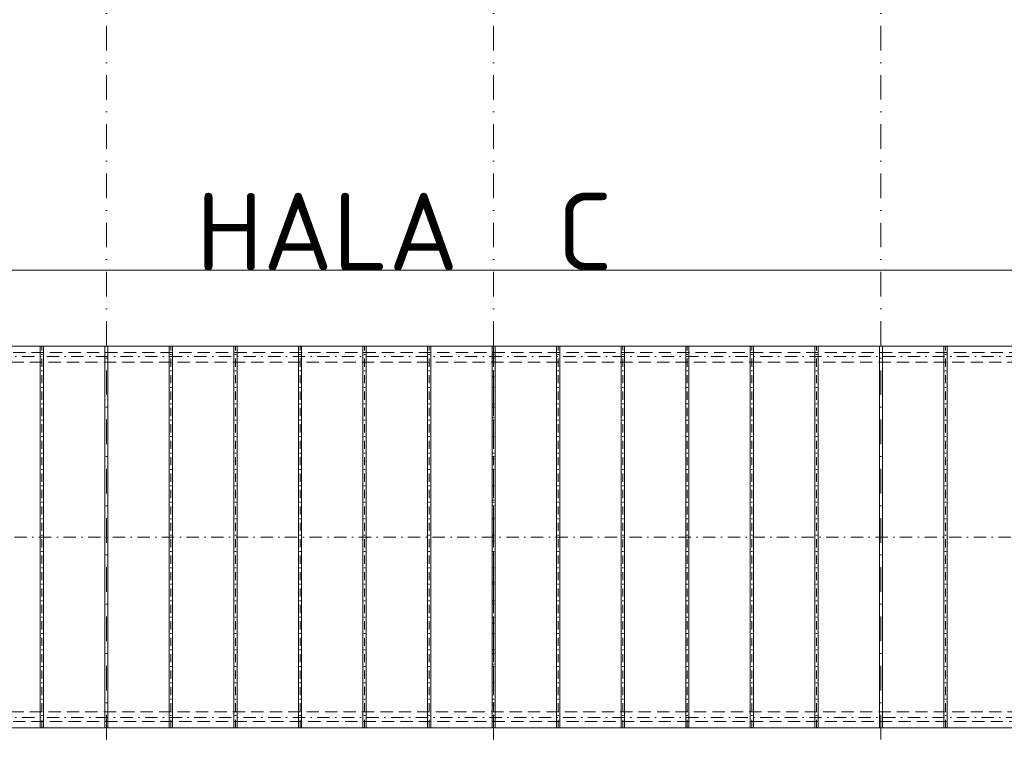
# Model space of a CAD drawing. Header units: millimetres. Extents: x -916886 to 3713765, y -2985421 to 1675785.
# Tile 109 of 256: x 28658 to 43911, y 201138 to 212309. Entities that reach past the tile are written whole.
import ezdxf

# ---------------------------------------------------------------- set-up
doc = ezdxf.new("R2010")
doc.units = ezdxf.units.MM
for name, pattern in [('CENTERX2', [101.6, 63.5, -12.7, 12.7, -12.7]), ('DASHDOT', [25.4, 12.7, -6.35, 0, -6.35]), ('ČÁRKOVANÁ', [19.05, 12.7, -6.35])]:
    doc.linetypes.add(name, pattern=pattern)
doc.layers.get('Defpoints').update_dxf_attribs({"color": 8})
for name, color, linetype, lineweight in [('A99_N_kce-pohl', 1, 'Continuous', 9), ('A99_N_koty-200', 5, 'Continuous', 5), ('A99_N_koty-200 @ 200', 5, 'Continuous', 5), ('A99_N_koty-200 @ 50 (2)', 5, 'Continuous', 5), ('A99_N_txt-popis-200', 240, 'Continuous', 5), ('A99_S_osy', 1, 'CENTERX2', 5)]:
    doc.layers.add(name, color=color, linetype=linetype, lineweight=lineweight)
doc.styles.add('A99_kota', font='isocpeur.ttf', dxfattribs={"height": 2})
doc.styles.add('ad_popis 100', font='isocpeur.ttf', dxfattribs={"height": 200})
doc.dimstyles.new('A99_kota_200 new', dxfattribs={"dimscale": 200, "dimtxt": 2, "dimasz": 1.2, "dimexe": 0.5, "dimexo": 1.5, "dimgap": 0.5, "dimtad": 1, "dimdec": 0, "dimzin": 3, "dimdsep": 46, "dimtxsty": 'A99_kota', "dimblk": 'ARCHTICK', "dimcen": 2.5, "dimazin": 2, "dimtfac": 0.75, "dimtdec": 0, "dimtix": 1, "dimtmove": 2, "dimatfit": 0, "dimfxl": 0, "dimtolj": 1, "dimtzin": 0, "dimlwd": 5, "dimlwe": 5, "dimarcsym": 0})

# ---------------------------------------------------------------- blocks, each defined once
blk = doc.blocks.new('_ArchTick')
at = {"color": 0, "linetype": 'ByBlock', "const_width": 0.15}
blk.add_lwpolyline([(-0.5, -0.5), (0.5, 0.5)], dxfattribs=at)
blk = doc.blocks.new('*D4107')
at = {"layer": 'A99_N_koty-200', "color": 0, "linetype": 'Continuous', "lineweight": 5, "transparency": 16777216}
for p, q in [((11960, 207630), (11960, 208530)), ((78000, 207630), (78000, 208530)), ((11960, 208430), (78000, 208430))]:
    blk.add_line(p, q, dxfattribs=at)
at = {"layer": 'Defpoints', "color": 0, "linetype": 'Continuous', "lineweight": 0, "transparency": 16777216}
for p in [(78000, 208430), (11960, 207255), (78000, 207255)]:
    blk.add_point(p, dxfattribs=at)
at = {"layer": 'A99_N_koty-200', "color": 0, "linetype": 'Continuous', "lineweight": 5, "transparency": 16777216, "xscale": 240, "yscale": 240, "zscale": 240, "rotation": 180}
blk.add_blockref('_ArchTick', (11960, 208430), dxfattribs=at)
at = {"layer": 'A99_N_koty-200', "color": 0, "linetype": 'Continuous', "lineweight": 5, "transparency": 16777216, "xscale": 240, "yscale": 240, "zscale": 240}
blk.add_blockref('_ArchTick', (78000, 208430), dxfattribs=at)
at = {"layer": 'A99_N_koty-200', "color": 0, "linetype": 'Continuous', "transparency": 16777216, "insert": (44980, 208730), "char_height": 400, "attachment_point": 5, "style": 'A99_kota'}
blk.add_mtext('\\A1;66040', dxfattribs=at)
blk = doc.blocks.new('*D4108')
at = {"layer": 'A99_N_koty-200', "color": 0, "linetype": 'Continuous', "lineweight": 5, "transparency": 16777216}
for p, q in [((11960, 208230), (11960, 208455)), ((11960, 208430), (78000, 208430)), ((78000, 208230), (78000, 208455))]:
    blk.add_line(p, q, dxfattribs=at)
at = {"layer": 'Defpoints', "color": 0, "linetype": 'Continuous', "lineweight": 0, "transparency": 16777216}
for p in [(78000, 208430), (11960, 207255), (78000, 207255)]:
    blk.add_point(p, dxfattribs=at)
at = {"layer": 'A99_N_koty-200', "color": 0, "linetype": 'Continuous', "lineweight": 5, "transparency": 16777216, "xscale": 60, "yscale": 60, "zscale": 60, "rotation": 180}
blk.add_blockref('_ArchTick', (11960, 208430), dxfattribs=at)
at = {"layer": 'A99_N_koty-200', "color": 0, "linetype": 'Continuous', "lineweight": 5, "transparency": 16777216, "xscale": 60, "yscale": 60, "zscale": 60}
blk.add_blockref('_ArchTick', (78000, 208430), dxfattribs=at)
at = {"layer": 'A99_N_koty-200', "color": 0, "linetype": 'Continuous', "transparency": 16777216, "insert": (44980, 208505), "char_height": 100, "attachment_point": 5, "style": 'A99_kota'}
blk.add_mtext('\\A1;66040', dxfattribs=at)
blk = doc.blocks.new('*U5076')
at = {"layer": 'A99_N_koty-200 @ 200', "linetype": 'Continuous'}
dim = blk.add_linear_dim(base=(78000, 208430), p1=(11960, 207255), p2=(78000, 207255), dimstyle='A99_kota_200 new', override={"dimscale": 200, "dimtix": 1, "dimtofl": 1, "dimtmove": 2, "dimatfit": 0}, dxfattribs=at)
dim.commit()
dim.dimension.update_dxf_attribs({"geometry": '*D4107', "text_midpoint": (44980, 208730)})
at = {"layer": 'A99_N_koty-200 @ 50 (2)', "linetype": 'Continuous'}
dim = blk.add_linear_dim(base=(78000, 208430), p1=(11960, 207255), p2=(78000, 207255), dimstyle='A99_kota_200 new', override={"dimscale": 50, "dimtix": 1, "dimtofl": 1, "dimtmove": 2, "dimatfit": 0}, dxfattribs=at)
dim.commit()
dim.dimension.update_dxf_attribs({"geometry": '*D4108', "text_midpoint": (44980, 208505)})

msp = doc.modelspace()

# ---------------------------------------------------------------- linework, layer by layer
at = {"layer": 'A99_N_kce-pohl', "linetype": 'Continuous', "lineweight": 9}
for p, q in [((28975, 201345), (28975, 207255)), ((29025, 201345), (29025, 207255)), ((29975, 201345), (29975, 207255)), ((30025, 201345), (30025, 207255)), ((30975, 201345), (30975, 207255)), ((31025, 201345), (31025, 207255)), ((31975, 201345), (31975, 207255)), ((32025, 201345), (32025, 207255)), ((32975, 201345), (32975, 207255)), ((33025, 201345), (33025, 207255)), ((33975, 201345), (33975, 207255)), ((34025, 201345), (34025, 207255)), ((34975, 201345), (34975, 207255)), ((35025, 201345), (35025, 207255)), ((35975, 201345), (35975, 207255)), ((36025, 201345), (36025, 207255)), ((36975, 201345), (36975, 207255)), ((37025, 201345), (37025, 207255)), ((37975, 201345), (37975, 207255)), ((38025, 201345), (38025, 207255)), ((38975, 201345), (38975, 207255)), ((39025, 201345), (39025, 207255)), ((39975, 201345), (39975, 207255)), ((40025, 201345), (40025, 207255)), ((40975, 201345), (40975, 207255)), ((41025, 201345), (41025, 207255)), ((41975, 201345), (41975, 207255)), ((42025, 201345), (42025, 207255)), ((42975, 201345), (42975, 207255)), ((43025, 201345), (43025, 207255))]:
    msp.add_line(p, q, dxfattribs=at)
at = {"layer": 'A99_N_kce-pohl', "linetype": 'ČÁRKOVANÁ', "lineweight": 9, "ltscale": 15}
for points in [[(144760, 207155), (11790, 207155)], [(144450, 207005.3), (12100, 207005.3)], [(144450, 201594.7), (12100, 201594.7)], [(144760, 201445), (11790, 201445)]]:
    msp.add_lwpolyline(points, dxfattribs=at)
at = {"layer": 'A99_N_kce-pohl', "linetype": 'Continuous', "lineweight": 9}
msp.add_lwpolyline([(11930, 207255), (144620, 207255), (144620, 201345), (11930, 201345)], close=True, dxfattribs=at)
for points in [[(28975, 204675), (28975, 204495)], [(29025, 204675), (29025, 204495)], [(29975, 204675), (29975, 204495)], [(30025, 204675), (30025, 204495)], [(30975, 204675), (30975, 204495)], [(31025, 204675), (31025, 204495)], [(31975, 204675), (31975, 204495)], [(32025, 204675), (32025, 204495)], [(32975, 204675), (32975, 204495)], [(33025, 204675), (33025, 204495)], [(33975, 204675), (33975, 204495)], [(34025, 204675), (34025, 204495)], [(34975, 204675), (34975, 204495)], [(35025, 204675), (35025, 204495)], [(35975, 204675), (35975, 204495)], [(36025, 204675), (36025, 204495)], [(36975, 204675), (36975, 204495)], [(37025, 204675), (37025, 204495)], [(37975, 204675), (37975, 204495)], [(38025, 204675), (38025, 204495)], [(38975, 204675), (38975, 204495)], [(39025, 204675), (39025, 204495)], [(39975, 204675), (39975, 204495)], [(40025, 204675), (40025, 204495)], [(40975, 204675), (40975, 204495)], [(41025, 204675), (41025, 204495)], [(41975, 204675), (41975, 204495)], [(42025, 204675), (42025, 204495)], [(42975, 204675), (42975, 204495)], [(43025, 204675), (43025, 204495)]]:
    msp.add_lwpolyline(points, dxfattribs=at)
at = {"layer": 'A99_S_osy', "linetype": 'DASHDOT', "lineweight": 5, "ltscale": 10}
for p, q in [((29000, 201345), (29000, 207255)), ((31000, 201345), (31000, 207255)), ((32000, 201345), (32000, 207255)), ((33000, 201345), (33000, 207255)), ((34000, 201345), (34000, 207255)), ((35000, 201345), (35000, 207255)), ((36000, 201345), (36000, 207255)), ((37000, 201345), (37000, 207255)), ((38000, 201345), (38000, 207255)), ((39000, 201345), (39000, 207255)), ((40000, 201345), (40000, 207255)), ((41000, 201345), (41000, 207255)), ((43000, 201345), (43000, 207255))]:
    msp.add_line(p, q, dxfattribs=at)
at = {"layer": 'A99_S_osy', "linetype": 'DASHDOT', "lineweight": 5, "ltscale": 25}
msp.add_line((36000, 207255), (36000, 201345), dxfattribs=at)
at = {"layer": 'A99_S_osy', "linetype": 'DASHDOT', "lineweight": 5, "ltscale": 30}
for points in [[(30000, 264800), (30000, 146890)], [(36000, 264800), (36000, 176462.5)], [(42000, 264800), (42000, 146890)]]:
    msp.add_lwpolyline(points, dxfattribs=at)
at = {"layer": 'A99_S_osy', "linetype": 'DASHDOT', "lineweight": 5, "ltscale": 15}
for points in [[(144740, 207095), (11865, 207095)], [(144620, 204300), (11930, 204300)], [(144740, 201505), (11865, 201505)]]:
    msp.add_lwpolyline(points, dxfattribs=at)

# ---------------------------------------------------------------- block references
at = {"layer": 'A99_N_koty-200', "color": 4, "linetype": 'Continuous', "lineweight": 0}
msp.add_blockref('*U5076', (0, 0), dxfattribs=at)

# ---------------------------------------------------------------- texts
at = {"layer": 'A99_N_txt-popis-200', "lineweight": 9, "ltscale": 5, "style": 'ad_popis 100'}
msp.add_text('HALA  C', height=1200, dxfattribs=at).set_placement((31390, 208430))

doc.saveas('drawing.dxf')
